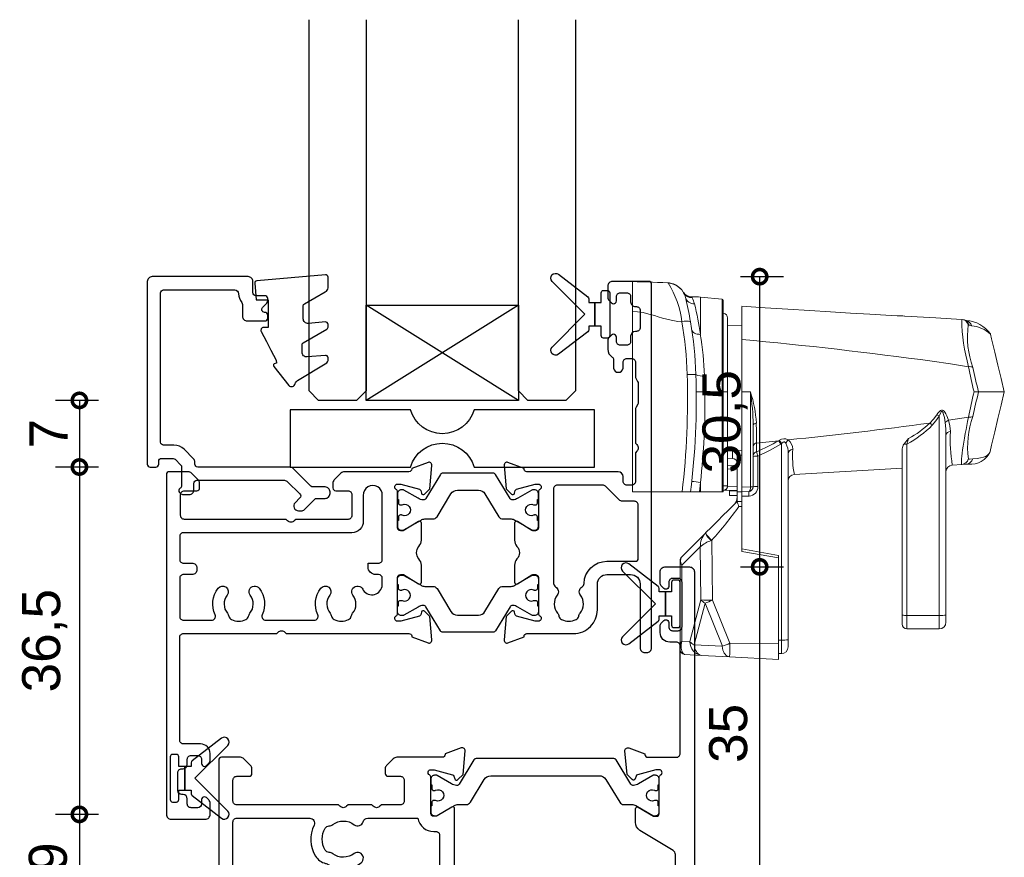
# Model space of a CAD drawing. Header units: millimetres. Extents: x 80 to 17288, y -2623 to 7492.
# Tile 71 of 125: x 9739 to 9843, y 2048 to 2136. Entities that reach past the tile are written whole.
import ezdxf

# ---------------------------------------------------------------- set-up
doc = ezdxf.new("R2010")
doc.units = ezdxf.units.MM
for name, color, linetype in [('Extrusion', 2, 'Continuous'), ('Glass', 140, 'Continuous'), ('Gussets', 1, 'Continuous'), ('polyamide', 6, 'Continuous')]:
    doc.layers.add(name, color=color, linetype=linetype)
doc.layers.add('UNO-Dark Grey', color=7, linetype='Continuous', lineweight=13, true_color=0x44474e)
doc.styles.add('UNO Text', font='arial.ttf')
doc.dimstyles.new('UNO', dxfattribs={"dimtxt": 2, "dimasz": 1.5, "dimexe": 1.25, "dimexo": 0.625, "dimtad": 1, "dimdec": 1, "dimzin": 9, "dimtxsty": 'UNO Text', "dimblk": 'DOTSMALL', "dimcen": 2.5, "dimadec": 0, "dimazin": 0, "dimtfac": 1, "dimtdec": 1, "dimtmove": 0, "dimatfit": 3, "dimfxl": 1, "dimfxlon": 1, "dimarcsym": 0})

# ---------------------------------------------------------------- blocks, each defined once
blk = doc.blocks.new('_DotSmall')
at = {"color": 0, "linetype": 'ByBlock', "const_width": 0.5}
blk.add_lwpolyline([(-0.0625, 0, 1), (0.0625, 0, 1)], format="xyb", close=True, dxfattribs=at)
blk = doc.blocks.new('*D206')
at = {"color": 0, "lineweight": -2, "transparency": 16777216}
for p, q in [((9747.64, 2052.17), (9743.14, 2052.17)), ((9745.64, 2052.17), (9745.64, 2043.18)), ((9747.64, 2043.18), (9743.14, 2043.18))]:
    blk.add_line(p, q, dxfattribs=at)
at = {"layer": 'Defpoints', "color": 0, "transparency": 16777216}
for p in [(9754.78, 2052.17), (9745.64, 2043.18), (9800.28, 2043.18)]:
    blk.add_point(p, dxfattribs=at)
at = {"color": 0, "lineweight": -2, "transparency": 16777216, "xscale": 3, "yscale": 3, "zscale": 3}
for p, rotation in [((9745.64, 2052.17), 90), ((9745.64, 2043.18), 270)]:
    blk.add_blockref('_DotSmall', p, dxfattribs=dict(at, rotation=rotation))
at = {"color": 0, "transparency": 16777216, "insert": (9742.35, 2047.67), "char_height": 4, "attachment_point": 5, "rotation": 90, "style": 'UNO Text'}
blk.add_mtext('9', dxfattribs=at)
blk = doc.blocks.new('*D208')
at = {"color": 0, "lineweight": -2, "transparency": 16777216}
for p, q in [((9815.14, 2078.18), (9819.64, 2078.18)), ((9817.14, 2043.18), (9817.14, 2078.18)), ((9815.14, 2043.18), (9819.64, 2043.18))]:
    blk.add_line(p, q, dxfattribs=at)
at = {"layer": 'Defpoints', "color": 0, "transparency": 16777216}
for p in [(9795.52, 2078.18), (9817.14, 2078.18), (9800.28, 2043.18)]:
    blk.add_point(p, dxfattribs=at)
at = {"color": 0, "lineweight": -2, "transparency": 16777216, "xscale": 3, "yscale": 3, "zscale": 3}
for p, rotation in [((9817.14, 2078.18), 90), ((9817.14, 2043.18), 270)]:
    blk.add_blockref('_DotSmall', p, dxfattribs=dict(at, rotation=rotation))
at = {"color": 0, "transparency": 16777216, "insert": (9813.85, 2060.68), "char_height": 4, "attachment_point": 5, "rotation": 90, "style": 'UNO Text'}
blk.add_mtext('35', dxfattribs=at)
blk = doc.blocks.new('*D209')
at = {"color": 0, "lineweight": -2, "transparency": 16777216}
for p, q in [((9747.64, 2095.67), (9743.14, 2095.67)), ((9745.64, 2095.67), (9745.64, 2088.67)), ((9747.64, 2088.67), (9743.14, 2088.67))]:
    blk.add_line(p, q, dxfattribs=at)
at = {"layer": 'Defpoints', "color": 0, "transparency": 16777216}
for p in [(9773.78, 2095.67), (9745.64, 2088.67), (9763.18, 2088.67)]:
    blk.add_point(p, dxfattribs=at)
at = {"color": 0, "lineweight": -2, "transparency": 16777216, "xscale": 3, "yscale": 3, "zscale": 3}
for p, rotation in [((9745.64, 2095.67), 90), ((9745.64, 2088.67), 270)]:
    blk.add_blockref('_DotSmall', p, dxfattribs=dict(at, rotation=rotation))
at = {"color": 0, "transparency": 16777216, "insert": (9742.39, 2092.17), "char_height": 4, "attachment_point": 5, "rotation": 90, "style": 'UNO Text'}
blk.add_mtext('7', dxfattribs=at)
blk = doc.blocks.new('*D210')
at = {"color": 0, "lineweight": -2, "transparency": 16777216}
for p, q in [((9747.64, 2088.67), (9743.14, 2088.67)), ((9745.64, 2088.67), (9745.64, 2052.17)), ((9747.64, 2052.17), (9743.14, 2052.17))]:
    blk.add_line(p, q, dxfattribs=at)
at = {"layer": 'Defpoints', "color": 0, "transparency": 16777216}
for p in [(9763.18, 2088.67), (9745.64, 2052.17), (9754.78, 2052.17)]:
    blk.add_point(p, dxfattribs=at)
at = {"color": 0, "lineweight": -2, "transparency": 16777216, "xscale": 3, "yscale": 3, "zscale": 3}
for p, rotation in [((9745.64, 2088.67), 90), ((9745.64, 2052.17), 270)]:
    blk.add_blockref('_DotSmall', p, dxfattribs=dict(at, rotation=rotation))
at = {"color": 0, "transparency": 16777216, "insert": (9741.99, 2070.42), "char_height": 4, "attachment_point": 5, "rotation": 90, "style": 'UNO Text'}
blk.add_mtext('36,5', dxfattribs=at)
blk = doc.blocks.new('*D211')
at = {"color": 0, "lineweight": -2, "transparency": 16777216}
for p, q in [((9815.14, 2108.67), (9819.64, 2108.67)), ((9817.14, 2078.18), (9817.14, 2108.67)), ((9815.14, 2078.18), (9819.64, 2078.18))]:
    blk.add_line(p, q, dxfattribs=at)
at = {"layer": 'Defpoints', "color": 0, "transparency": 16777216}
for p in [(9791.58, 2108.67), (9817.14, 2108.67), (9795.52, 2078.18)]:
    blk.add_point(p, dxfattribs=at)
at = {"color": 0, "lineweight": -2, "transparency": 16777216, "xscale": 3, "yscale": 3, "zscale": 3}
for p, rotation in [((9817.14, 2108.67), 90), ((9817.14, 2078.18), 270)]:
    blk.add_blockref('_DotSmall', p, dxfattribs=dict(at, rotation=rotation))
at = {"color": 0, "transparency": 16777216, "insert": (9813.49, 2093.42), "char_height": 4, "attachment_point": 5, "rotation": 90, "style": 'UNO Text'}
blk.add_mtext('30,5', dxfattribs=at)
blk = doc.blocks.new('A200')
at = {"linetype": 'Continuous'}
for p, q in [((0.01, 36.58), (0.01, 39.7)), ((5.37, 38.56), (5.36, 38.58)), ((5.37, 38.56), (5.36, 38.57)), ((5.39, 38.52), (5.37, 38.56)), ((5.43, 38.45), (5.39, 38.52)), ((5.39, 38.52), (5.48, 38.34)), ((5.57, 38.04), (5.48, 38.34)), ((6.28, 38.1), (6.21, 38.1)), ((6.21, 38.1), (6.24, 38.05)), ((6.24, 38.05), (6.28, 38)), ((6.28, 38), (6.28, 38.1)), ((9.43, 37.86), (7.15, 38.06)), ((7.15, 38.06), (7.15, 34.15)), ((9.43, 28.1), (9.43, 37.86)), ((9.56, 37.71), (9.56, 28.1)), ((0.01, 36.58), (0.01, 17.6)), ((11.51, 37.09), (11.51, 33.62)), ((10.01, 35.86), (10.01, 28.11)), ((28.62, 36.07), (28.61, 36.07)), ((34.82, 35.68), (34.75, 35.7)), ((11.51, 35.1), (10.01, 35.07)), ((35.36, 35.13), (35.3, 35.15)), ((11.51, 33.62), (11.51, 28.1)), ((0.01, 29.67), (0, 29.67)), ((9.43, 28.1), (7.62, 28.1)), ((9.43, 17.6), (9.43, 28.1)), ((9.43, 28.1), (9.56, 28.1)), ((9.56, 28.1), (9.56, 17.6)), ((10.01, 28.11), (10.01, 18.24)), ((12.41, 28.1), (11.51, 28.1)), ((11.51, 18.09), (11.51, 28.1)), ((12.41, 18.14), (12.41, 28.1)), ((36.38, 28.1), (36.38, 28.1)), ((32.26, 4.62), (32.26, 25.54)), ((33.23, 25.12), (35.33, 25.45)), ((12.71, 24.64), (12.71, 18.14)), ((13.05, 22.73), (15.37, 22.96)), ((15.37, 22.96), (15.45, 23.01)), ((32.96, 23.59), (32.96, 4.66)), ((10.52, 21.93), (11.51, 21.91)), ((10.52, 21.12), (10.52, 21.93)), ((15.67, 22.67), (15.59, 22.61)), ((15.67, 2.02), (15.67, 22.67)), ((28.36, 4.65), (28.36, 22.12)), ((28.86, 22.6), (28.86, 4.62)), ((37.59, 21.84), (37.59, 21.85)), ((10.01, 21.13), (10.52, 21.12)), ((11.01, 21.25), (11.01, 17.6)), ((13.2, 21.35), (13.2, 18.16)), ((16.36, 21.61), (16.36, 2.06)), ((10.01, 20.4), (11.01, 20.36)), ((11.01, 19.98), (10.01, 20.01)), ((28.36, 20.1), (17.02, 19.43)), ((34.63, 20.47), (33.62, 20.41)), ((35.09, 20.5), (34.63, 20.47)), ((35.31, 20.52), (35.09, 20.5)), ((12.71, 18.75), (12.71, 18.75)), ((5.23, 17.6), (0.01, 17.6)), ((6.11, 17.6), (5.23, 17.6)), ((7.04, 17.6), (6.11, 17.6)), ((7.15, 18.59), (7.04, 17.6)), ((7.15, 17.6), (7.04, 17.6)), ((7.15, 18.59), (7.15, 17.6)), ((9.43, 17.6), (7.15, 17.6)), ((9.56, 17.6), (9.43, 17.6)), ((10.01, 18.24), (9.56, 18.24)), ((9.56, 17.74), (9.57, 17.74)), ((11.01, 17.77), (9.57, 17.74)), ((10.01, 18.24), (10.01, 18.14)), ((10.01, 18.14), (11.01, 18.16)), ((10.21, 17.72), (10.21, 17.75)), ((10.21, 17.72), (10.21, 17.22)), ((11.01, 17.71), (10.21, 17.72)), ((11.01, 17.01), (11.01, 17.6)), ((11.01, 17.6), (11.51, 17.6)), ((11.51, 18.09), (12.41, 18.14)), ((11.51, 17.6), (11.51, 18.09)), ((12.24, 17.64), (11.51, 17.6)), ((11.51, 17.13), (11.51, 17.6)), ((12.41, 18.14), (12.71, 18.14)), ((10.21, 17.22), (11.01, 17.21)), ((11.01, 16.6), (11.01, 17.01)), ((11.01, 16.6), (11.01, 16.6)), ((11.01, 16.6), (11.51, 16.6)), ((12.26, 17.16), (11.51, 17.13)), ((11.51, 17.13), (11.51, 16.07)), ((11.51, 16.6), (11.51, 16.07)), ((11.51, 16.07), (11.2, 16.07)), ((11.51, 11.33), (11.51, 16.07)), ((5.16, 10.75), (7.67, 13.26)), ((7.67, 13.26), (7.7, 13.28)), ((8.35, 12.51), (8.29, 12.48)), ((8.35, 12.51), (8.41, 6.21)), ((7.14, 11.84), (5.21, 9.91)), ((7.2, 6.25), (7.14, 11.84)), ((11.51, 11.6), (15.36, 10.92)), ((5.01, 10.27), (5.01, 10.39)), ((11.51, 11.33), (15.36, 10.65)), ((15.36, 10.92), (15.36, 10.65)), ((15.36, 1.67), (15.36, 10.65)), ((5.01, 1.44), (5.01, 10.27)), ((5.21, 9.91), (5.21, 1.9)), ((6.05, 1.86), (7.2, 6.25)), ((8.41, 6.21), (10.24, 1.69)), ((7.64, 5.91), (6.49, 1.52)), ((9.46, 1.39), (7.64, 5.91)), ((28.36, 3.7), (28.36, 4.65)), ((28.86, 4.62), (32.26, 4.62)), ((28.86, 4.62), (28.86, 3.2)), ((32.26, 3.2), (32.26, 4.62)), ((32.96, 4.66), (32.96, 3.9)), ((32.26, 3.2), (28.86, 3.2)), ((5.01, 1.02), (5.01, 1.44)), ((5.21, 1.9), (6.05, 1.86)), ((6.49, 1.52), (9.43, 1.37)), ((15.36, 1.67), (10.24, 1.69)), ((15.67, 2.02), (15.36, 2.02)), ((15.36, 0), (15.36, 1.67)), ((16.36, 2.06), (16.36, 1.3)), ((7.27, 0.42), (5.49, 0.52)), ((10.21, 0.27), (7.27, 0.42)), ((15.36, 0), (10.21, 0.27)), ((15.66, 0.6), (15.36, 0.6))]:
    blk.add_line(p, q, dxfattribs=at)
at = {"linetype": 'Continuous', "flags": 128}
for points in [[(0.01, 39.7), (0.5, 39.68), (1.04, 39.66), (1.56, 39.65), (2.11, 39.63), (2.63, 39.61), (3.2, 39.59), (3.7, 39.57)], [(3.76, 39.55), (3.76, 39.55), (3.7, 39.57)], [(5.21, 35.48), (4.78, 35.51), (4.43, 35.56), (4.06, 35.63), (3.63, 35.73), (3.16, 35.86), (2.72, 35.99), (2.31, 36.12), (1.74, 36.28), (1.13, 36.43), (0.55, 36.53), (0.01, 36.58)], [(26.65, 36.17), (24.97, 36.27), (22.93, 36.39), (20.81, 36.52), (18.61, 36.66), (16.33, 36.8), (13.96, 36.95), (11.51, 37.1)], [(28.64, 36.06), (28.43, 36.08), (27.84, 36.11), (26.63, 36.18)], [(28.62, 36.07), (28.63, 36.07), (28.64, 36.06)], [(34.61, 35.72), (31.9, 35.88), (28.62, 36.07)], [(35.1, 35.61), (34.91, 35.66), (34.82, 35.68)], [(7.15, 34.15), (6.98, 34.16), (6.82, 34.18), (6.67, 34.21), (6.53, 34.27), (6.42, 34.34), (6.34, 34.42), (6.28, 34.51), (6.25, 34.61)], [(35.64, 35.06), (35.5, 35.1), (35.36, 35.13)], [(39.09, 28.1), (38.75, 29.5), (38.42, 30.9), (38.08, 32.29), (37.75, 33.69), (37.63, 34.17)], [(35.32, 30.74), (33.42, 31.05), (31.51, 31.33)], [(7.58, 29.78), (7.61, 28.95), (7.62, 28.1)], [(39.09, 28.1), (39.08, 28.1), (39.03, 28.1), (38.92, 28.1), (38.73, 28.1), (38.52, 28.1), (38.24, 28.1), (37.9, 28.1), (37.48, 28.1), (36.97, 28.1), (36.38, 28.1)], [(37.59, 21.85), (37.75, 22.5), (38.08, 23.9), (38.42, 25.3), (38.75, 26.7), (39.09, 28.1)], [(32, 25.7), (32.12, 25.87), (32.26, 26.02), (32.39, 26.13), (32.49, 26.17), (32.58, 26.17), (32.67, 26.14), (32.76, 26.07), (32.84, 25.98), (32.96, 25.79), (33.06, 25.58), (33.23, 25.12)], [(32.88, 24.88), (32.79, 25.4), (32.68, 25.83), (32.65, 25.92), (32.6, 26.01), (32.57, 26.03), (32.56, 26.04), (32.53, 26.04), (32.51, 26.04), (32.49, 26.03), (32.46, 26), (32.39, 25.88), (32.31, 25.68), (32.26, 25.54)], [(31.26, 24.82), (31.65, 25.24), (32, 25.7)], [(32.26, 25.54), (31.91, 25.05), (31.51, 24.59)], [(32.96, 23.59), (32.94, 24.23), (32.88, 24.88)], [(33.23, 25.12), (33.37, 24.53), (33.42, 23.95)], [(34.63, 20.47), (34.63, 20.47), (34.6, 20.49), (34.58, 20.56), (34.58, 20.68), (34.58, 20.86), (34.6, 21.07), (34.62, 21.34), (34.66, 21.66), (34.71, 22.03), (34.77, 22.4), (34.83, 22.81), (34.91, 23.25), (34.99, 23.73), (35.07, 24.14), (35.15, 24.56), (35.24, 25), (35.33, 25.45)], [(13.03, 24.81), (12.96, 24.8), (12.9, 24.78), (12.85, 24.76), (12.8, 24.74), (12.76, 24.72), (12.73, 24.69), (12.72, 24.67), (12.71, 24.64)], [(16.13, 22.71), (16.04, 22.81), (15.98, 22.84), (15.92, 22.84), (15.85, 22.82), (15.8, 22.8), (15.69, 22.68), (15.67, 22.67)], [(28.55, 22.61), (28.71, 22.82), (28.88, 23.03), (29.02, 23.2), (29.03, 23.2)], [(29.03, 23.2), (28.96, 22.96), (28.86, 22.6)], [(13.05, 22.73), (13.06, 21.97), (13.06, 21.81)], [(15.59, 22.61), (14.42, 21.94), (13.2, 21.35)], [(35.77, 21.07), (36.23, 21.11), (36.59, 21.17), (36.89, 21.23), (37.11, 21.32), (37.29, 21.41), (37.41, 21.51), (37.5, 21.63), (37.56, 21.75), (37.59, 21.84)], [(11.51, 21.47), (11.26, 21.47), (11.01, 21.48), (10.97, 21.48)], [(10.97, 21.48), (11.01, 21.28), (11.01, 21.25)], [(35.31, 21.04), (35.44, 21.05), (35.77, 21.07)], [(12.24, 17.64), (12.28, 17.65), (12.31, 17.68), (12.34, 17.73), (12.37, 17.79), (12.39, 17.86), (12.4, 17.95), (12.41, 18.04), (12.41, 18.14)], [(7.7, 13.28), (8.32, 13.9), (8.93, 14.52), (9.55, 15.14), (10.04, 15.62), (10.52, 16.11), (11.01, 16.6)], [(5.14, 1.17), (5.17, 1.03), (5.21, 0.9), (5.25, 0.79), (5.29, 0.7), (5.34, 0.62), (5.38, 0.57), (5.43, 0.53), (5.49, 0.52)], [(6.49, 1.52), (6.53, 1.32), (6.58, 1.13), (6.65, 0.96), (6.73, 0.81), (6.82, 0.68), (6.92, 0.57), (7.03, 0.5), (7.15, 0.45), (7.27, 0.42)], [(9.43, 1.37), (9.44, 1.37), (9.45, 1.37), (9.45, 1.37), (9.46, 1.37), (9.46, 1.37), (9.46, 1.38), (9.47, 1.38), (9.46, 1.39), (9.46, 1.39)], [(9.43, 1.37), (9.47, 1.17), (9.52, 0.98), (9.58, 0.81), (9.66, 0.66), (9.76, 0.53), (9.86, 0.42), (9.97, 0.34), (10.09, 0.29), (10.21, 0.27)]]:
    blk.add_lwpolyline(points, dxfattribs=at)
at = {"linetype": 'Continuous'}
for centre, radius, start, end in [((3.63, 37.57), 2, 38.4876, 88), ((3.62, 37.52), 2.03, 23.6136, 86.1887), ((-4.96, 34.14), 10.26, 7.5247, 31.808), ((6.21, 39.09), 0.99, 211.0642, 270.4468), ((6.24, 39.04), 0.993, 209.5189, 270.3998), ((6.26, 38.98), 0.985, 208.2785, 270.8326), ((-33.31, 28.65), 40, 9.8044, 13.5799), ((6.48, 38.29), 0.939, 195.3065, 272.5366), ((6.28, 28.1), 10, 85, 90), ((3.87, 36.71), 2.72, 13.5712, 28.1272), ((-29.7, 28.6), 37.27, 8.5691, 13.5803), ((9.41, 37.71), 0.15, 0, 85), ((9.51, 35.86), 0.5, 0, 84.2608), ((5.63, 34.19), 1.36, 69.483, 107.9854), ((-35.45, 28.65), 41.23, 1.7686, 9.5346), ((-33.32, 28.65), 40.01, 1.8208, 9.8036), ((34.57, 34.98), 0.745, 13.3399, 87.1316), ((54.22, 35.97), 19.6, 180.726, 195.4556), ((34.64, 34.96), 0.746, 13.3581, 76.0284), ((34.89, 32.25), 3.36, 35.2778, 86.3955), ((34.91, 34.89), 0.746, 13.3949, 75.1324), ((-26.43, 28.59), 34.03, 2.0099, 9.4104), ((44.94, 33.91), 9.72, 172.6755, 199.392), ((35.35, 31.74), 3.33, 46.6714, 85.0201), ((-31.31, -429.29), 464.88, 82.2332, 84.7144), ((35.47, 30.16), 0.596, 59.458, 103.8877), ((138.84, 52.17), 105.71, 191.6928, 193.1617), ((99.35, 44.48), 65.06, 192.2452, 194.5818), ((-77.82, 27.35), 83.62, 353.3072, 1.7674), ((6.19, 23.19), 6.74, 85.8853, 93.6436), ((-73.35, 27.38), 80.07, 352.9821, 1.8163), ((7.33, 31.22), 1.46, 242.9998, 279.8946), ((9.93, -255.74), 283.85, 90.4661, 90.6504), ((-73.37, 27.38), 81, 353.7731, 0.5096), ((9.66, -80.24), 108.35, 89.8161, 90.0541), ((0.32, 24.12), 12.73, 3.1094, 18.2316), ((-14.89, 23.95), 27.61, 1.4225, 8.6426), ((137.99, 4.34), 104.81, 166.9005, 168.3794), ((99.06, 11.87), 64.74, 165.4858, 167.8302), ((35.73, 303.18), 275.08, 270.0369, 270.1365), ((24.69, 13.63), 14.11, 57.5339, 58.7911), ((33.54, 24.26), 0.912, 109.8081, 136.8452), ((45.47, 22.25), 10.23, 161.3445, 186.7443), ((35.47, 26.03), 0.596, 256.187, 300.6688), ((325.86, 26.73), 312.84, 180.3518, 180.7326), ((-23.67, 425.71), 404.63, 275.6784, 277.8015), ((23.17, 32.97), 11.82, 298.7907, 314.8927), ((23.92, 32.58), 10.68, 298.5809, 313.4297), ((20.65, 13.15), 15.78, 46.4926, 47.7529), ((33.43, 23.46), 0.483, 90.7048, 164.5768), ((51.02, 23.16), 17.61, 177.4546, 188.9913), ((5.12, 40.6), 20.4, 292.9247, 300.1793), ((-19.86, 0.4), 41.84, 32.069, 32.6361), ((15.95, 22.35), 0.831, 59.7794, 126.8709), ((-18.92, 0.69), 40.99, 32.4309, 33.0061), ((17.17, 22.28), 1.12, 135.4073, 157.2146), ((15.6, 22.08), 1.25, 359.5564, 51.8768), ((10.13, 21.1), 0.92, 24.461, 64.6649), ((13.07, 22.37), 0.361, 92.8169, 167.8761), ((13.1, 21.42), 0.393, 95.8391, 172.0963), ((-45.05, 3.58), 60.9, 16.9631, 17.4164), ((14.22, 21.74), 2.15, 356.5236, 26.9349), ((16.9, 21.53), 0.544, 95.5283, 171.6717), ((26.92, 21.4), 10.09, 176.1913, 191.2813), ((29.22, 22.07), 0.862, 141.402, 176.4651), ((28.85, 30.34), 7.73, 267.7829, 270.1052), ((35.57, 22.73), 2.22, 264.1001, 335.6973), ((10.51, 20.62), 0.5, 0, 89), ((13.08, 19), 2.36, 87.0556, 99.0377), ((34.58, 21.22), 0.747, 273.4736, 346.6179), ((35.04, 21.25), 0.748, 273.4504, 346.5649), ((33.66, 19.71), 0.7, 93.3949, 179.9998), ((9.46, 41.79), 23.31, 262.0573, 264.3028), ((17.06, 18.73), 0.7, 93.3951, 179.9996), ((9.51, 18.24), 0.5, 275.7392, 0), ((9.59, 18.17), 0.427, 267.9669, 356.5597), ((12.21, 18.14), 0.5, 273, 0), ((20.15, 17.69), 7.91, 180.3969, 183.828), ((12.2, 18.16), 1, 273.0003, 359.9997), ((13.08, 15.81), 2.36, 87.0557, 99.0377), ((10.01, 17.01), 1, 315, 0), ((13.3, 17.1), 2.34, 192.355, 206.2402), ((-25.64, 42.65), 45.43, 318.435, 324.187), ((9.15, 11.89), 2.01, 137.0925, 181.652), ((9.2, 9.52), 3.1, 107.1853, 131.7697), ((9.66, 14.2), 2.2, 205.2634, 231.2427), ((10.3, 14.81), 3.02, 210.4467, 229.8115), ((5.51, 10.39), 0.5, 135, 180), ((5.39, 10.26), 0.379, 146.5423, 179.7001), ((6.01, 10.41), 0.94, 176.1001, 211.8611), ((5.58, 10.47), 0.502, 146.4312, 179.4779), ((5.53, 10.33), 0.518, 186.6075, 232.927), ((8.2, 18.49), 12.28, 265.3239, 271.018), ((8.41, 7.38), 1.65, 222.9235, 242.2532), ((-1.25, 30.26), 25.92, 290.0598, 291.9025), ((28.74, 7.03), 2.41, 261.0445, 272.9636), ((32.44, 7.99), 3.38, 267.0364, 278.9553), ((28.86, 3.7), 0.5, 180, 270), ((32.26, 3.9), 0.7, 270, 0), ((5.79, 1.37), 0.777, 137.388, 175.0818), ((5.37, 1.45), 0.358, 181.3642, 230.8297), ((6.61, 1.4), 1.49, 160.2319, 188.7454), ((7.26, 2.98), 1.65, 222.9242, 242.2528), ((7.44, 1.8), 1.39, 177.7882, 263.0227), ((0.58, 25.73), 25.91, 290.0595, 291.9026), ((-0.57, 1.22), 10.83, 354.9553, 2.4948), ((-28.96, 1.69), 44.63, 358.5958, 0.4208), ((15.66, 1.3), 0.7, 270, 0), ((15.84, 5.32), 3.3, 267.0557, 279.0375), ((5.51, 1.02), 0.5, 180, 267)]:
    blk.add_arc(centre, radius, start, end, dxfattribs=at)
blk = doc.blocks.new('BACKSEAL1.5')
at = {"layer": 'Gussets'}
for points in [[(-0.35, -2.9), (0.3, -2.9), (0.3, -1.65), (0.3, -0.4), (-0.35, -0.4), (-0.35, -0.02, 0.233448), (-0.45, 0.18), (-3.55, 2.55, 0.936585), (-4.2, 1.8), (-0.75, -1.65), (-4.2, -5.1, 0.936585), (-3.55, -5.85), (-0.45, -3.48, 0.233448), (-0.35, -3.28)], [(1.6, 0.85), (1.2, 0.85, 0.414214), (0.95, 0.6), (0.95, -0.4), (0.3, -0.4), (0.3, -1.65), (0.3, -2.9), (0.95, -2.9), (0.95, -3.9, 0.414214), (1.2, -4.15), (1.6, -4.15, 0.414214), (1.85, -3.9), (1.85, -1.65), (1.85, 0.6, 0.414214)]]:
    blk.add_lwpolyline(points, format="xyb", close=True, dxfattribs=at)
blk = doc.blocks.new('421201')
at = {"layer": 'Extrusion'}
for points in [[(50.8, 25.2, -0.416486), (51.8, 24.21), (51.8, 17.5, 0.414214), (52.3, 17), (52.5, 17, 0.414214), (53, 17.5), (53, 55.7, 0.414214), (52.7, 56), (48.9, 56, 0.414214), (48.4, 55.5), (48.4, 54.33, 0.198912), (48.55, 53.98), (48.79, 53.74, 0.198912), (49, 53.65), (49, 53.65, 0.414214), (49.3, 53.95), (49.3, 54.4, -0.414214), (49.7, 54.8), (50.4, 54.8, -0.414214), (50.8, 54.4), (50.8, 53.85, 0.414214), (51.3, 53.35), (51.4, 53.35, -0.414214), (51.8, 52.95), (51.8, 51.15, -0.414214), (51.4, 50.75), (51.3, 50.75, 0.406014), (50.8, 50.23), (50.8, 49.7, -0.414214), (50.4, 49.3), (49.7, 49.3, -0.414214), (49.3, 49.7), (49.3, 50.15, 0.414214), (49, 50.45), (49, 50.45, 0.198912), (48.79, 50.36), (48.55, 50.12, 0.198912), (48.4, 49.77), (48.4, 48.88, 0.255925), (48.86, 48.04, -0.255925), (49, 47.79), (49, 46.9, 0.904974), (50, 46.9), (50, 47.5, -0.414214), (50.4, 47.9), (50.9, 47.9, -0.414214), (51.3, 47.5), (51.3, 46.03, 0.132602), (51.37, 45.78), (51.53, 45.49, -0.115079), (51.6, 45.27), (51.6, 43.29, -0.131652), (51.55, 43.09), (51.37, 42.78, 0.131605), (51.3, 42.53), (51.3, 39), (51.45, 38.85, -0.414214), (51.45, 38.15), (51.3, 38), (51.3, 35, -0.414214), (50.9, 34.6), (50.4, 34.6, -0.414214), (50, 35), (50, 35.5, 0.414213), (49.5, 36), (39.9, 36, -0.359521), (39.61, 36.24), (39.6, 36.36), (37.9, 36.98, 0.548619), (37.5, 36.67), (37.72, 34.2), (38.26, 33.66, 0.57735), (38.59, 33.75), (38.67, 34.03, -0.267949), (38.81, 34.17), (40.76, 34.69, -0.065543), (40.84, 34.7), (41.1, 34.7, -0.767327), (41.25, 34.14, 0.267949), (41.1, 33.88), (41.1, 30.1, -0.414214), (40.8, 29.8), (40.58, 29.8, -0.137872), (40.43, 29.84), (38.9, 30.77, 0.585524), (38.6, 30.6), (38.6, 28.82, 0.182749), (38.85, 28.16, -0.378127), (38.85, 26.84, 0.182749), (38.6, 26.18), (38.6, 24.4, 0.585524), (38.9, 24.23), (40.43, 25.16, -0.137872), (40.58, 25.2), (40.8, 25.2, -0.414214), (41.1, 24.9), (41.1, 21.12, 0.267949), (41.25, 20.86, -0.767323), (41.1, 20.3), (40.84, 20.3, -0.065543), (40.76, 20.31), (38.81, 20.83, -0.267943), (38.67, 20.97), (38.59, 21.25, 0.57735), (38.26, 21.34), (37.72, 20.8), (37.5, 18.33, 0.548619), (37.9, 18.02), (39.6, 18.64), (39.6, 18.7, -0.414211), (39.9, 19), (44.8, 19, 0.414214), (47.3, 21.5), (47.3, 24.2, -0.414214), (48.3, 25.2)], [(3.78, 2.1), (3.6, 2.1, -0.414213), (3.2, 2.5), (3.2, 4.4, -0.414214), (3.6, 4.8), (3.78, 4.8, 0.397078), (4.2, 5.25), (4.2, 5.8, -0.414214), (4.6, 6.2), (5.3, 6.2, -0.414214), (5.7, 5.8), (5.7, 5.35, 0.414214), (6, 5.05, 0.198912), (6.21, 5.14), (6.45, 5.38, 0.198912), (6.6, 5.73), (6.6, 6.4, 0.414214), (5.6, 7.4), (3.8, 7.4, -0.414214), (3.4, 7.8), (3.4, 18.6, -0.414214), (3.8, 19), (13.6, 19), (13.75, 19.15, -0.414214), (14.46, 19.15), (14.6, 19), (27.5, 19, -0.359508), (27.79, 18.76), (27.8, 18.64), (29.5, 18.02, 0.548619), (29.9, 18.33), (29.68, 20.8), (29.14, 21.34, 0.57735), (28.81, 21.25), (28.73, 20.97, -0.267949), (28.59, 20.83), (26.64, 20.31, -0.065543), (26.56, 20.3), (26.3, 20.3, -0.767327), (26.15, 20.86, 0.267949), (26.3, 21.12), (26.3, 24.9, -0.414214), (26.6, 25.2), (26.91, 25.2), (28.5, 24.23, 0.579801), (28.8, 24.4), (28.8, 26.18, 0.182749), (28.55, 26.84, -0.378127), (28.55, 28.16, 0.182749), (28.8, 28.82), (28.8, 30.6, 0.57979), (28.5, 30.77), (26.9, 29.8), (26.6, 29.8, -0.414214), (26.3, 30.1), (26.3, 33.88, 0.267949), (26.15, 34.14, -0.767316), (26.3, 34.7), (26.56, 34.7, -0.065543), (26.64, 34.69), (28.59, 34.17, -0.267949), (28.73, 34.03), (28.81, 33.75, 0.57735), (29.14, 33.66), (29.68, 34.2), (29.9, 36.67, 0.548619), (29.5, 36.98), (27.8, 36.36), (27.8, 36.3, -0.414207), (27.5, 36), (20.71, 36, 0.198912), (20.35, 35.85), (19.65, 35.15, 0.198913), (19.5, 34.79), (19.5, 34.3, 0.414213), (19.8, 34), (21.1, 34, -0.414214), (21.5, 33.6), (21.5, 31.4, -0.414214), (21.1, 31), (15.6, 31), (15.45, 30.85, -0.414214), (14.75, 30.85), (14.6, 31), (3.9, 31, -0.414214), (3.5, 31.4), (3.5, 33.6, -0.414214), (3.9, 34), (5.2, 34, 0.414214), (5.5, 34.3), (5.5, 34.79, 0.198913), (5.35, 35.15), (4.65, 35.85, 0.198912), (4.29, 36), (2.3, 36, 0.414214), (2, 35.7), (2, 0, 0.414214), (2.5, -0.5), (6.1, -0.5, 0.414214), (6.6, 0), (6.6, 1.17, 0.198912), (6.45, 1.52), (6.21, 1.76, 0.198912), (6, 1.85, 0.414214), (5.7, 1.55), (5.7, 1.1, -0.414213), (5.3, 0.7), (4.6, 0.7, -0.414214), (4.2, 1.1), (4.2, 1.65, 0.397078)], [(24.7, 24.1), (24.7, 24.8, 0.414213), (24.3, 25.2), (24, 25.2, -0.414213), (23.2, 26), (23.2, 26.4), (24.3, 26.4, 0.414214), (24.7, 26.8), (24.7, 33.5, 1.045901), (22.7, 33.5), (22.7, 30.8, -0.414214), (21.5, 29.6), (3.8, 29.6, 0.414214), (3.4, 29.2), (3.4, 26.8, 0.414214), (3.8, 26.4), (4.7, 26.4, -0.414214), (5.2, 25.9), (5.2, 25.7, -0.414214), (4.7, 25.2), (3.8, 25.2, 0.414214), (3.4, 24.8), (3.4, 20.8, 0.414214), (3.8, 20.4), (6.75, 20.4, 0.546165), (7.12, 20.97, -0.277164), (7.43, 23.76, -1), (8.38, 23.03, 0.347544), (8.42, 21.13, -0.12305), (8.56, 20.83, 0.239134), (8.84, 20.47, 0.221126), (10.36, 20.47, 0.239134), (10.64, 20.82, -0.12305), (10.78, 21.13, 0.347914), (10.82, 23.03, -1), (11.77, 23.76, -0.277326), (12.08, 20.97, 0.546198), (12.45, 20.4), (17.55, 20.4, 0.546165), (17.91, 20.97, -0.277164), (18.23, 23.76, -1), (19.18, 23.03, 0.347544), (19.21, 21.13, -0.12305), (19.36, 20.83, 0.239134), (19.64, 20.47, 0.221126), (21.16, 20.47, 0.239134), (21.43, 20.82, -0.12305), (21.58, 21.13, 0.347914), (21.61, 23.03, -1), (22.57, 23.76, -0.037096), (22.7, 23.57, 0.71749)], [(47.87, 34.6), (43.1, 34.6, 0.414214), (42.7, 34.2), (42.7, 24.27, 0.270376), (42.9, 23.92, -0.45529), (43.08, 23.03, 0.347914), (43.12, 21.13, -0.12305), (43.26, 20.83, 0.239134), (43.54, 20.47, 0.221126), (45.06, 20.47, 0.239134), (45.34, 20.83, -0.12305), (45.48, 21.13, 0.347914), (45.52, 23.03, -0.456671), (45.7, 23.92, 0.264964), (45.9, 24.26, -0.407067), (48.3, 26.6), (51.3, 26.6, 0.414214), (51.6, 26.9), (51.6, 32.5, 0.414214), (51.2, 32.9), (49.94, 32.9, -0.198911), (49.59, 33.05), (48.15, 34.48, 0.198912)]]:
    blk.add_lwpolyline(points, format="xyb", close=True, dxfattribs=at)
at = {"layer": 'polyamide'}
for points in [[(26.8, 32.53, -1.569905), (26.8, 31.44, 0.109556), (26.71, 31.46), (26.6, 31.46, 0.414214), (26.4, 31.26), (26.4, 30.89), (26.3, 30.89), (26.3, 30.26, 0.414214), (26.7, 29.86, 0.182748), (26.97, 29.89), (28.77, 30.93, -0.131214), (29.17, 31.04), (30.02, 31.04, 0.261185), (30.45, 31.28), (31.91, 33.68, -0.261646), (32.59, 34.06), (33.7, 34.06), (34.81, 34.06, -0.261646), (35.49, 33.68), (36.95, 31.28, 0.261185), (37.38, 31.04), (38.23, 31.04, -0.131214), (38.63, 30.93), (40.43, 29.89, 0.182748), (40.7, 29.86, 0.414214), (41.1, 30.26), (41.1, 30.89), (41, 30.89), (41, 31.26, 0.414214), (40.8, 31.46), (40.69, 31.46, 0.109556), (40.6, 31.44, -1.569905), (40.6, 32.53, 0.109544), (40.69, 32.51), (40.8, 32.51, 0.414214), (41, 32.71), (41, 33.09), (41.1, 33.09), (41.1, 33.71, 0.414225), (40.7, 34.11), (40.53, 34.11, 0.131652), (40.43, 34.08), (38.94, 33.22, -0.120828), (38.4, 33.04), (38.39, 33.04, -0.261646), (38.13, 33.18), (36.59, 35.72, 0.261646), (36.33, 35.86), (33.7, 35.86), (31.07, 35.86, 0.261646), (30.81, 35.72), (29.27, 33.18, -0.261646), (29.01, 33.04), (29, 33.04, -0.120828), (28.46, 33.22), (26.97, 34.08, 0.131652), (26.87, 34.11), (26.7, 34.11, 0.414225), (26.3, 33.71), (26.3, 33.09), (26.4, 33.09), (26.4, 32.71, 0.414214), (26.6, 32.51), (26.71, 32.51, 0.109544)], [(26.8, 22.47, 1.569905), (26.8, 23.56, -0.109556), (26.71, 23.54), (26.6, 23.54, -0.414214), (26.4, 23.74), (26.4, 24.11), (26.3, 24.11), (26.3, 24.74, -0.414214), (26.7, 25.14, -0.182748), (26.97, 25.11), (28.77, 24.07, 0.131214), (29.17, 23.96), (30.02, 23.96, -0.261185), (30.45, 23.72), (31.91, 21.32, 0.261646), (32.59, 20.94), (33.7, 20.94), (34.81, 20.94, 0.261646), (35.49, 21.32), (36.95, 23.72, -0.261185), (37.38, 23.96), (38.23, 23.96, 0.131214), (38.63, 24.07), (40.43, 25.11, -0.182748), (40.7, 25.14, -0.414214), (41.1, 24.74), (41.1, 24.11), (41, 24.11), (41, 23.74, -0.414214), (40.8, 23.54), (40.69, 23.54, -0.109556), (40.6, 23.56, 1.569905), (40.6, 22.47, -0.109544), (40.69, 22.49), (40.8, 22.49, -0.414214), (41, 22.29), (41, 21.91), (41.1, 21.91), (41.1, 21.29, -0.414225), (40.7, 20.89), (40.53, 20.89, -0.131652), (40.43, 20.92), (38.94, 21.78, 0.120828), (38.4, 21.96), (38.39, 21.96, 0.261646), (38.13, 21.82), (36.59, 19.28, -0.261646), (36.33, 19.14), (33.7, 19.14), (31.07, 19.14, -0.261646), (30.81, 19.28), (29.27, 21.82, 0.261646), (29.01, 21.96), (29, 21.96, 0.120828), (28.46, 21.78), (26.97, 20.92, -0.131652), (26.87, 20.89), (26.7, 20.89, -0.414225), (26.3, 21.29), (26.3, 21.91), (26.4, 21.91), (26.4, 22.29, -0.414214), (26.6, 22.49), (26.71, 22.49, -0.109544)]]:
    blk.add_lwpolyline(points, format="xyb", close=True, dxfattribs=at)
blk = doc.blocks.new('*U221')
at = {"layer": 'Glass'}
for p, q in [((-8, 0), (8, 10)), ((-8, 10), (8, 0))]:
    blk.add_line(p, q, dxfattribs=at)
for points in [[(-14, 40), (-14, 1), (-13, 0), (-9, 0), (-8, 1), (-8, 40)], [(8, 40), (8, 1), (9, 0), (13, 0), (14, 1), (14, 40)]]:
    blk.add_lwpolyline(points, dxfattribs=at)
blk.add_lwpolyline([(-8, 0), (8, 0), (8, 10), (-8, 10)], close=True, dxfattribs=at)
blk = doc.blocks.new('Glass Block')
at = {"ltscale": 0.5}
blk.add_lwpolyline([(-12.65, 0, 0.745356), (-19.35, 0), (-32, 0), (-32, 6), (-19.35, 6, 0.745356), (-12.65, 6), (0, 6), (0, 0)], format="xyb", close=True, dxfattribs=at)
blk = doc.blocks.new('421100')
at = {"layer": 'Extrusion'}
for points in [[(48.5, -26.7), (48.5, -15.4, 0.414214), (48.1, -15), (45.1, -15, 0.414165), (44.8, -15.3), (44.8, -15.36), (43.1, -15.98, -0.548619), (42.7, -15.67), (42.92, -13.2), (43.46, -12.66, -0.57735), (43.79, -12.75), (43.87, -13.03, 0.267949), (44.01, -13.17), (46, -13.7), (46.3, -13.7, 0.767241), (46.45, -13.14, -0.267949), (46.3, -12.88), (46.3, -9.1, 0.414214), (46, -8.8), (45.69, -8.8), (44.1, -9.77, -0.585472), (43.8, -9.6), (43.8, -8.17, -0.261413), (44.28, -7.32), (47.76, -5.2, 0.261413), (48, -4.77), (48, -1.3, 0.414186), (47.5, -0.8), (41.11, -0.8, 0.309729), (40.64, -1.12, -0.497695), (35.88, -2.48, -1), (36.61, -1.52, 2.00569), (36.61, 1.52, -1), (35.88, 2.48, -0.497634), (40.64, 1.12, 0.309676), (41.1, 0.8), (47.5, 0.8, 0.414241), (48, 1.3), (48, 4.77, 0.261413), (47.76, 5.2), (44.28, 7.32, -0.261413), (43.8, 8.17), (43.8, 9.6, -0.585555), (44.1, 9.77), (45.69, 8.8), (46, 8.8, 0.414214), (46.3, 9.1), (46.3, 12.88, -0.267949), (46.45, 13.14, 0.767327), (46.3, 13.7), (46.04, 13.7, 0.065543), (45.96, 13.69), (44.01, 13.17, 0.267949), (43.87, 13.02), (43.79, 12.75, -0.57735), (43.46, 12.66), (42.92, 13.2), (42.7, 15.67, -0.548619), (43.1, 15.98), (44.8, 15.36), (44.8, 15.3, 0.414214), (45.1, 15), (48.1, 15, 0.414214), (48.5, 15.4), (48.5, 26.7, 0.414214), (48.1, 27.1), (47.4, 27.1, -0.414214), (46.4, 28.1), (46.4, 28.77, -0.198912), (46.55, 29.12), (46.79, 29.36, -0.198912), (47, 29.45, -0.414214), (47.3, 29.15), (47.3, 28.7, 0.414214), (47.7, 28.3), (48.3, 28.3, 0.414214), (48.7, 28.7), (48.7, 33.4, 0.414214), (48.3, 33.8), (47.7, 33.8, 0.414214), (47.3, 33.4), (47.3, 32.95, -0.414214), (47, 32.65, -0.198912), (46.79, 32.74), (46.55, 32.98, -0.198912), (46.4, 33.33), (46.4, 34.5, -0.414214), (46.9, 35), (49.5, 35, -0.414214), (50, 34.5), (50, -34.5, -0.414214), (49.5, -35), (46.9, -35, -0.414214), (46.4, -34.5), (46.4, -33.33, -0.198912), (46.55, -32.98), (46.79, -32.74, -0.198912), (47, -32.65, -0.414214), (47.3, -32.95), (47.3, -33.4, 0.414214), (47.7, -33.8), (48.3, -33.8, 0.414214), (48.7, -33.4), (48.7, -28.7, 0.414214), (48.3, -28.3), (47.7, -28.3, 0.414214), (47.3, -28.7), (47.3, -29.15, -0.414214), (47, -29.45, -0.198912), (46.79, -29.36), (46.55, -29.12, -0.198912), (46.4, -28.77), (46.4, -28.1, -0.414214), (47.4, -27.1), (48.1, -27.1, 0.414214)], [(23.5, -15, -0.414277), (23.8, -15.3), (23.8, -15.36), (25.5, -15.98, 0.548619), (25.9, -15.67), (25.68, -13.2), (25.14, -12.66, 0.57735), (24.81, -12.75), (24.73, -13.03, -0.267949), (24.59, -13.17), (22.6, -13.7), (22.3, -13.7, -0.767329), (22.15, -13.14, 0.290602), (22.3, -12.85), (22.3, -9.1, -0.414214), (22.6, -8.8), (22.82, -8.8, -0.137872), (22.97, -8.84), (24.5, -9.77, 0.585524), (24.8, -9.6), (24.8, 9.6, 0.585524), (24.5, 9.77), (22.97, 8.84, -0.137872), (22.82, 8.8), (22.6, 8.8, -0.414214), (22.3, 9.1), (22.3, 12.88, 0.267949), (22.15, 13.14, -0.767327), (22.3, 13.7), (22.56, 13.7, -0.065543), (22.64, 13.69), (24.59, 13.17, -0.267949), (24.73, 13.03), (24.81, 12.75, 0.57735), (25.14, 12.66), (25.68, 13.2), (25.9, 15.67, 0.548619), (25.5, 15.98), (23.8, 15.36), (23.8, 15.3, -0.414326), (23.5, 15), (18.71, 15, 0.198912), (18.35, 14.85), (17.65, 14.15, 0.198912), (17.5, 13.79), (17.5, 13.3, 0.414214), (17.8, 13), (19.1, 13, -0.414214), (19.5, 12.6), (19.5, 10.4, -0.414214), (19.1, 10), (17.1, 10), (16.95, 9.85, -0.414214), (16.25, 9.85), (16.1, 10), (13.6, 10), (13.45, 9.85, -0.414214), (12.75, 9.85), (12.6, 10), (1.9, 10, -0.414214), (1.5, 10.4), (1.5, 12.6, -0.414214), (1.9, 13), (3.2, 13, 0.414214), (3.5, 13.3), (3.5, 13.79, 0.198912), (3.35, 14.15), (2.65, 14.85, 0.198912), (2.29, 15), (0.3, 15, 0.414214), (0, 14.7), (0, -14.7, 0.414214), (0.3, -15), (2.29, -15, 0.198912), (2.65, -14.85), (3.35, -14.15, 0.198912), (3.5, -13.79), (3.5, -13.3, 0.414214), (3.2, -13), (1.9, -13, -0.414214), (1.5, -12.6), (1.5, -10.4, -0.414214), (1.9, -10), (12.6, -10), (12.75, -9.85, -0.414214), (13.45, -9.85), (13.6, -10), (16.1, -10), (16.25, -9.85, -0.414214), (16.95, -9.85), (17.1, -10), (19.1, -10, -0.414214), (19.5, -10.4), (19.5, -12.6, -0.414214), (19.1, -13), (17.8, -13, 0.414214), (17.5, -13.3), (17.5, -13.79, 0.198912), (17.65, -14.15), (18.35, -14.85, 0.198912), (18.71, -15)], [(11.24, -3.85, 0.199616), (10.18, -4.62, 0.253907), (10.02, -7.88, -0.552604), (9.57, -8.6), (1.9, -8.6, -0.414214), (1.5, -8.2), (1.5, 8.2, -0.414214), (1.9, 8.6), (9.57, 8.6, -0.552604), (10.02, 7.88, 0.253907), (10.18, 4.62, 0.199616), (11.24, 3.85, -0.074737), (11.52, 3.73, 0.304088), (14.97, 3.92, 1), (14.24, 4.88, -0.330962), (11.98, 4.87, 0.14398), (11.62, 5, -0.245791), (11.2, 5.25, -0.280014), (11.2, 7.55, -0.245791), (11.62, 7.8, 0.14398), (11.98, 7.93, -0.330962), (14.24, 7.92, 0.528125), (15.18, 8.23, -0.336333), (15.66, 8.6), (20.93, 8.6, 0.363159), (22.6, 7.2), (22.9, 7.2, -0.414214), (23.2, 6.9), (23.2, 0.85, -0.223888), (23.02, 0.46, 0.471405), (23.02, -0.46, -0.223888), (23.2, -0.85), (23.2, -6.9, -0.414214), (22.9, -7.2), (22.6, -7.2, 0.363159), (20.93, -8.6), (15.66, -8.6, -0.336333), (15.18, -8.23, 0.528125), (14.24, -7.92, -0.330962), (11.98, -7.93, 0.14398), (11.62, -7.8, -0.245791), (11.2, -7.55, -0.280014), (11.2, -5.25, -0.245791), (11.62, -5, 0.14398), (11.98, -4.87, -0.330962), (14.24, -4.88, 1), (14.97, -3.92, 0.304088), (11.52, -3.73, -0.074737)]]:
    blk.add_lwpolyline(points, format="xyb", close=True, dxfattribs=at)
at = {"layer": 'polyamide'}
for points in [[(22.8, 11.53, -1.569905), (22.8, 10.45, 0.109556), (22.71, 10.46), (22.6, 10.46, 0.414214), (22.4, 10.26), (22.4, 9.89), (22.3, 9.89), (22.3, 9.26, 0.414214), (22.7, 8.86, 0.182748), (22.97, 8.89), (24.77, 9.93, -0.131214), (25.17, 10.04), (26.02, 10.04, 0.261185), (26.45, 10.28), (27.91, 12.68, -0.261646), (28.59, 13.06), (40, 13.06, -0.261646), (40.69, 12.68), (42.15, 10.28, 0.261185), (42.58, 10.04), (43.43, 10.04, -0.131214), (43.83, 9.93), (45.63, 8.89, 0.182748), (45.9, 8.86, 0.414214), (46.3, 9.26), (46.3, 9.89), (46.2, 9.89), (46.2, 10.26, 0.414214), (46, 10.46), (45.89, 10.46, 0.109556), (45.8, 10.45, -1.569905), (45.8, 11.53, 0.109544), (45.89, 11.51), (46, 11.51, 0.414214), (46.2, 11.71), (46.2, 12.09), (46.3, 12.09), (46.3, 12.71, 0.414225), (45.9, 13.11), (45.73, 13.11, 0.131652), (45.63, 13.09), (44.14, 12.22, -0.120828), (43.6, 12.04), (43.59, 12.04, -0.261646), (43.33, 12.18), (41.79, 14.72, 0.261646), (41.53, 14.86), (27.07, 14.86, 0.261646), (26.81, 14.72), (25.27, 12.18, -0.261646), (25.01, 12.04), (25, 12.04, -0.120828), (24.46, 12.22), (22.97, 13.09, 0.131652), (22.87, 13.11), (22.7, 13.11, 0.414225), (22.3, 12.71), (22.3, 12.09), (22.4, 12.09), (22.4, 11.71, 0.414214), (22.6, 11.51), (22.71, 11.51, 0.109544)], [(22.8, -11.53, 1.569905), (22.8, -10.45, -0.109556), (22.71, -10.46), (22.6, -10.46, -0.414214), (22.4, -10.26), (22.4, -9.89), (22.3, -9.89), (22.3, -9.26, -0.414214), (22.7, -8.86, -0.182748), (22.97, -8.89), (24.77, -9.93, 0.131214), (25.17, -10.04), (26.02, -10.04, -0.261185), (26.45, -10.28), (27.91, -12.68, 0.261646), (28.59, -13.06), (40, -13.06, 0.261646), (40.69, -12.68), (42.15, -10.28, -0.261185), (42.58, -10.04), (43.43, -10.04, 0.131214), (43.83, -9.93), (45.63, -8.89, -0.182748), (45.9, -8.86, -0.414214), (46.3, -9.26), (46.3, -9.89), (46.2, -9.89), (46.2, -10.26, -0.414214), (46, -10.46), (45.89, -10.46, -0.109556), (45.8, -10.45, 1.569905), (45.8, -11.53, -0.109544), (45.89, -11.51), (46, -11.51, -0.414214), (46.2, -11.71), (46.2, -12.09), (46.3, -12.09), (46.3, -12.71, -0.414225), (45.9, -13.11), (45.73, -13.11, -0.131652), (45.63, -13.09), (44.14, -12.22, 0.120828), (43.6, -12.04), (43.59, -12.04, 0.261646), (43.33, -12.18), (41.79, -14.72, -0.261646), (41.53, -14.86), (27.07, -14.86, -0.261646), (26.81, -14.72), (25.27, -12.18, 0.261646), (25.01, -12.04), (25, -12.04, 0.120828), (24.46, -12.22), (22.97, -13.09, -0.131652), (22.87, -13.11), (22.7, -13.11, -0.414225), (22.3, -12.71), (22.3, -12.09), (22.4, -12.09), (22.4, -11.71, -0.414214), (22.6, -11.51), (22.71, -11.51, -0.109544)]]:
    blk.add_lwpolyline(points, format="xyb", close=True, dxfattribs=at)
blk = doc.blocks.new('421802')
at = {"layer": 'Extrusion'}
blk.add_lwpolyline([(9.2, 23.15, -0.400098), (9.6, 22.76, 0.145125), (9.92, 21.85, -0.157511), (10, 21.62), (10, 20.4, 0.414214), (10.5, 19.9), (12.35, 19.9, 0.414214), (12.65, 20.2), (12.65, 20.5, 0.414214), (12.35, 20.8), (12.32, 20.8, -0.668179), (12.11, 21.31), (12.5, 21.7, 0.198912), (12.65, 22.05), (12.65, 22.25, 0.414214), (12.35, 22.55), (11.4, 22.55, -0.414214), (11.1, 22.85), (11.1, 24.05, 0.414214), (10.6, 24.55), (0.5, 24.55, 0.414214), (0, 24.05), (0, 4.85, 0.414214), (0.3, 4.55), (0.9, 4.55, 0.414214), (1.2, 4.85), (1.2, 5.15, -0.414214), (1.5, 5.45), (2.7, 5.45, -0.198912), (2.91, 5.36), (3.51, 4.76, -0.198912), (3.6, 4.55), (3.6, 2.59, -0.267785), (3.45, 2.33, 0.492955), (3.39, 1.86), (3.45, 1.79, 0.198912), (3.8, 1.65), (4.4, 1.65, 0.414214), (4.9, 2.15), (4.9, 2.85, -0.414214), (5.2, 3.15), (14.4, 3.15, -0.19891), (14.75, 3), (16.03, 1.72, -0.414214), (16.03, 1.3), (15.53, 0.8, 0.668179), (15.88, -0.05), (16.17, -0.05, 0.198912), (16.52, 0.09), (17.59, 1.16, -0.198912), (17.8, 1.25), (18.7, 1.25, 0.414214), (19.2, 1.75), (19.2, 1.95, 0.414214), (18.7, 2.45), (17.4, 2.45, -0.198912), (17.19, 2.53), (15.33, 4.4, 0.198912), (14.98, 4.55), (5.3, 4.55, -0.414213), (5, 4.85), (5, 5.06, 0.198839), (4.85, 5.41), (3.86, 6.41, 0.198912), (2.8, 6.85), (1.7, 6.85, -0.414204), (1.4, 7.15), (1.4, 22.85, -0.414223), (1.7, 23.15)], format="xyb", close=True, dxfattribs=at)

msp = doc.modelspace()

# ---------------------------------------------------------------- linework, layer by layer
at = {"layer": 'Gussets'}
msp.add_lwpolyline([(9765.3, 2101.84), (9765.76, 2100.95), (9766.31, 2099.88), (9766.34, 2099.58), (9766.2, 2099.56, 0.574588), (9766.07, 2099.24), (9767.64, 2097.25, 0.613071), (9768.33, 2097.43, -0.204408), (9768.56, 2097.75), (9771.64, 2099.63, 0.266679), (9771.77, 2099.85), (9771.77, 2100.15, 0.440011), (9771.49, 2100.4), (9769.58, 2100.23, -0.440011), (9769.04, 2100.73), (9769.04, 2101.48, -0.266679), (9769.16, 2101.7), (9771.64, 2103.14, 0.266679), (9771.77, 2103.36), (9771.77, 2103.66, 0.440011), (9771.49, 2103.91), (9769.71, 2103.75, -0.440011), (9769.17, 2104.25), (9769.17, 2105.61, -0.271081), (9769.29, 2105.83), (9771.48, 2107.06, 0.288187), (9771.77, 2107.51), (9771.77, 2108.62, 0.440011), (9771.49, 2108.87), (9764.29, 2108.24, 0.414214), (9764.07, 2107.97), (9764.22, 2106.24), (9765.47, 2106.24), (9765.47, 2103.34), (9765.01, 2103.34, 0.553939), (9764.75, 2102.91), (9765.3, 2101.84), (9765.76, 2100.95)], format="xyb", dxfattribs=at)

# ---------------------------------------------------------------- block references
at = {"xscale": -1}
for name, p in [('*U221', (9783.78, 2095.67)), ('Glass Block', (9767.78, 2088.67))]:
    msp.add_blockref(name, p, dxfattribs=at)
for name, p in [('421802', (9752.78, 2084.12)), ('421201', (9752.78, 2052.17)), ('421100', (9760.28, 2043.17))]:
    msp.add_blockref(name, p)
at = {"layer": 'Gussets', "xscale": -1, "rotation": 180}
msp.add_blockref('BACKSEAL1.5', (9799.53, 2103.07), dxfattribs=at)
at = {"layer": 'Gussets'}
msp.add_blockref('BACKSEAL1.5', (9806.93, 2075.94), dxfattribs=at)
at = {"layer": 'Gussets', "rotation": 180}
msp.add_blockref('BACKSEAL1.5', (9757.03, 2054.32), dxfattribs=at)
at = {"layer": 'UNO-Dark Grey', "color": 7}
msp.add_blockref('A200', (9803.76, 2068.46), dxfattribs=at)

# ---------------------------------------------------------------- dimensions: what is measured, and where the dimension line sits
for base, p1, p2, picture, middle in [((9817.14, 2108.67), (9795.52, 2078.18), (9791.58, 2108.67), '*D211', (9813.49, 2093.42)), ((9745.64, 2088.67), (9773.78, 2095.67), (9763.18, 2088.67), '*D209', (9742.39, 2092.17)), ((9745.64, 2052.17), (9763.18, 2088.67), (9754.78, 2052.17), '*D210', (9741.99, 2070.42)), ((9817.14, 2078.18), (9800.28, 2043.18), (9795.52, 2078.18), '*D208', (9813.85, 2060.68)), ((9745.64, 2043.18), (9754.78, 2052.17), (9800.28, 2043.18), '*D206', (9742.35, 2047.67))]:
    dim = msp.add_linear_dim(base=base, p1=p1, p2=p2, angle=270, dimstyle='UNO')
    dim.commit()
    dim.dimension.update_dxf_attribs({"geometry": picture, "text_midpoint": middle})

doc.saveas('drawing.dxf')
